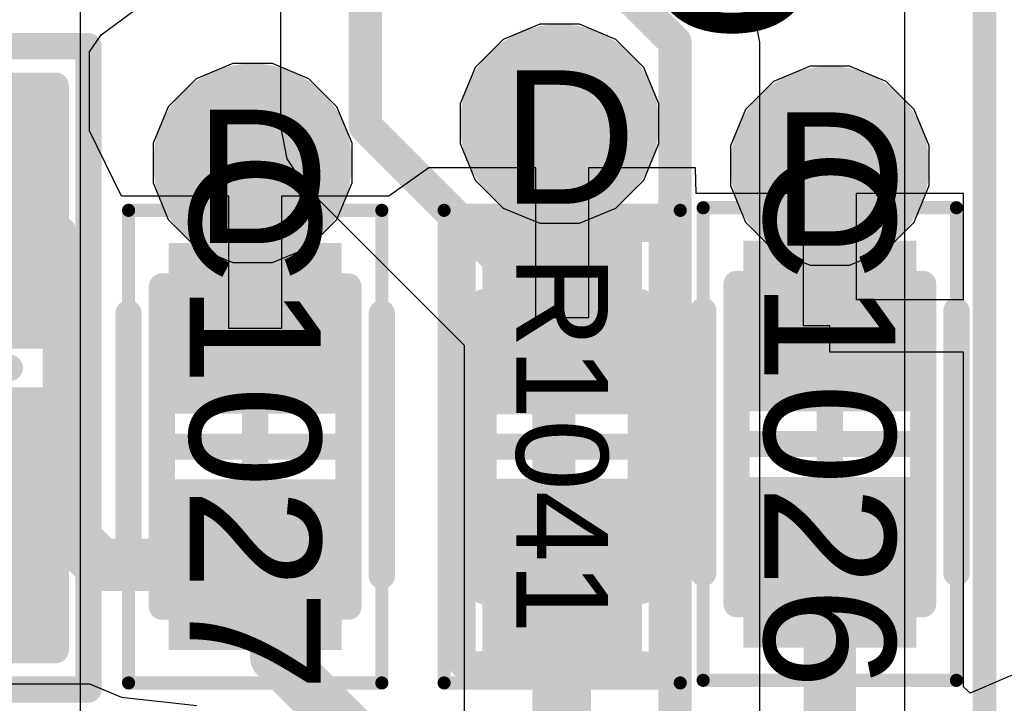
# Model space of a CAD drawing. Header units: inches. Extents: x -6 to 11.2, y -2.2 to 8.3.
# Tile 56 of 256: x 1.61 to 1.757, y 0.898 to 1. Entities that reach past the tile are written whole.
import ezdxf

# ---------------------------------------------------------------- set-up
doc = ezdxf.new("R2010")
doc.units = ezdxf.units.IN
doc.header["$MEASUREMENT"] = 0
for name, color, linetype in [('Dimension', 6, 'Continuous'), ('Drill Drawing', 1, 'Continuous'), ('Layer  6- Inner', 156, 'Continuous'), ('Layer 1- Top', 1, 'Continuous'), ('Layer 3- Inner', 16, 'Continuous'), ('Layer 4- Inner', 76, 'Continuous'), ('Layer 5- Inner', 90, 'Continuous'), ('Layer 7- PWR', 76, 'Continuous'), ('Layer 8- Bottom', 5, 'Continuous'), ('Top Assembly', 56, 'Continuous'), ('Top Comp Body -Top13)-Comp Body -Bot14)', 56, 'Continuous'), ('Top Comp Outline -Top11)-Comp Outline -Bot12)', 56, 'Continuous'), ('Top Courtyard -Top15)-Courtyard -Bot16)', 56, 'Continuous'), ('Top Overlay', 2, 'Continuous'), ('Top Paste', 8, 'Continuous'), ('Top Solder', 216, 'Continuous'), ('Via Holes', 16, 'Continuous')]:
    doc.layers.add(name, color=color, linetype=linetype)
doc.styles.add('Arial', font='txt', dxfattribs={"height": 0.2})

# ---------------------------------------------------------------- blocks, each defined once
blk = doc.blocks.new('CAPC1005X07_F____8')
at = {"layer": 'Layer 1- Top'}
for points in [[(-0.027559, 0.01003935), (-0.007874, 0.01003935), (-0.007874, -0.01003935), (-0.027559, -0.01003935)], [(0.007874, 0.01003935), (0.027559, 0.01003935), (0.027559, -0.01003935), (0.007874, -0.01003935)]]:
    blk.add_hatch(color=7, dxfattribs=at).paths.add_polyline_path(points)
at = {"layer": 'Top Paste'}
for points in [[(-0.027559, 0.01003935), (-0.007874, 0.01003935), (-0.007874, -0.01003935), (-0.027559, -0.01003935)], [(0.007874, 0.01003935), (0.027559, 0.01003935), (0.027559, -0.01003935), (0.007874, -0.01003935)]]:
    blk.add_hatch(color=8, dxfattribs=at).paths.add_polyline_path(points)
at = {"layer": 'Top Solder'}
for points in [[(-0.0305118, 0.01299215), (-0.0049212, 0.01299215), (-0.0049212, -0.01299215), (-0.0305118, -0.01299215)], [(0.0049212, 0.01299215), (0.0305118, 0.01299215), (0.0305118, -0.01299215), (0.0049212, -0.01299215)]]:
    blk.add_hatch(color=216, dxfattribs=at).paths.add_polyline_path(points)
at = {"layer": 'Top Assembly'}
for points in [[(0.024, 0.014, 0.003937, 0.003937, 0), (-0.024, 0.014, 0.003937, 0.003937, 0)], [(-0.024, -0.014, 0.003937, 0.003937, 0), (-0.024, 0.014, 0.003937, 0.003937, 0)], [(0.024, -0.014, 0.003937, 0.003937, 0), (0.024, 0.014, 0.003937, 0.003937, 0)], [(0.024, -0.014, 0.003937, 0.003937, 0), (-0.024, -0.014, 0.003937, 0.003937, 0)]]:
    blk.add_lwpolyline(points, format="xyseb", dxfattribs=at)
for points in [[(-0.0249842, 0.014, 0.0019685, 0.0019685, 1), (-0.0230158, 0.014, 0.0019685, 0.0019685, 1)], [(-0.0249842, 0.014, 0.0019685, 0.0019685, 1), (-0.0230158, 0.014, 0.0019685, 0.0019685, 1)], [(0.0230158, 0.014, 0.0019685, 0.0019685, 1), (0.0249842, 0.014, 0.0019685, 0.0019685, 1)], [(0.0230158, 0.014, 0.0019685, 0.0019685, 1), (0.0249842, 0.014, 0.0019685, 0.0019685, 1)], [(-0.0249842, -0.014, 0.0019685, 0.0019685, 1), (-0.0230158, -0.014, 0.0019685, 0.0019685, 1)], [(-0.0249842, -0.014, 0.0019685, 0.0019685, 1), (-0.0230158, -0.014, 0.0019685, 0.0019685, 1)], [(0.0230158, -0.014, 0.0019685, 0.0019685, 1), (0.0249842, -0.014, 0.0019685, 0.0019685, 1)], [(0.0230158, -0.014, 0.0019685, 0.0019685, 1), (0.0249842, -0.014, 0.0019685, 0.0019685, 1)]]:
    blk.add_lwpolyline(points, format="xyseb", close=True, dxfattribs=at)
at = {"layer": 'Top Courtyard -Top15)-Courtyard -Bot16)'}
for points in [[(-0.0354331, -0.019, 0.0019685, 0.0019685, 0), (-0.0354331, 0.019, 0.0019685, 0.0019685, 0)], [(0.0354331, 0.019, 0.0019685, 0.0019685, 0), (-0.0354331, 0.019, 0.0019685, 0.0019685, 0)], [(0.0354331, -0.019, 0.0019685, 0.0019685, 0), (0.0354331, 0.019, 0.0019685, 0.0019685, 0)], [(0, -0.011811, 0.003937, 0.003937, 0), (0, 0.011811, 0.003937, 0.003937, 0)], [(0.0118111, 0, 0.003937, 0.003937, 0), (-0.011811, 0, 0.003937, 0.003937, 0)], [(0.0354331, -0.019, 0.0019685, 0.0019685, 0), (-0.0354331, -0.019, 0.0019685, 0.0019685, 0)]]:
    blk.add_lwpolyline(points, format="xyseb", dxfattribs=at)
for points in [[(-0.0359252, 0.019, 0.0009842, 0.0009842, 1), (-0.034941, 0.019, 0.0009842, 0.0009842, 1)], [(-0.0359252, 0.019, 0.0009842, 0.0009842, 1), (-0.034941, 0.019, 0.0009842, 0.0009842, 1)], [(0.034941, 0.019, 0.0009842, 0.0009842, 1), (0.0359252, 0.019, 0.0009842, 0.0009842, 1)], [(0.034941, 0.019, 0.0009842, 0.0009842, 1), (0.0359252, 0.019, 0.0009842, 0.0009842, 1)], [(-0.0009842, 0.011811, 0.0019685, 0.0019685, 1), (0.0009842, 0.011811, 0.0019685, 0.0019685, 1)], [(-0.0127952, 0, 0.0019685, 0.0019685, 1), (-0.0108268, 0, 0.0019685, 0.0019685, 1)], [(0.0108269, 0, 0.0019685, 0.0019685, 1), (0.0127953, 0, 0.0019685, 0.0019685, 1)], [(-0.0009842, -0.011811, 0.0019685, 0.0019685, 1), (0.0009842, -0.011811, 0.0019685, 0.0019685, 1)], [(-0.0359252, -0.019, 0.0009842, 0.0009842, 1), (-0.034941, -0.019, 0.0009842, 0.0009842, 1)], [(-0.0359252, -0.019, 0.0009842, 0.0009842, 1), (-0.034941, -0.019, 0.0009842, 0.0009842, 1)], [(0.034941, -0.019, 0.0009842, 0.0009842, 1), (0.0359252, -0.019, 0.0009842, 0.0009842, 1)], [(0.034941, -0.019, 0.0009842, 0.0009842, 1), (0.0359252, -0.019, 0.0009842, 0.0009842, 1)]]:
    blk.add_lwpolyline(points, format="xyseb", close=True, dxfattribs=at)
at = {"layer": 'Top Overlay'}
for points in [[(0.01937, 0.019, 0.003937, 0.003937, 0), (-0.02, 0.019, 0.003937, 0.003937, 0)], [(0.01937, -0.019, 0.003937, 0.003937, 0), (-0.02, -0.019, 0.003937, 0.003937, 0)]]:
    blk.add_lwpolyline(points, format="xyseb", dxfattribs=at)
for points in [[(-0.0209842, 0.019, 0.0019685, 0.0019685, 1), (-0.0190158, 0.019, 0.0019685, 0.0019685, 1)], [(0.0183858, 0.019, 0.0019685, 0.0019685, 1), (0.0203542, 0.019, 0.0019685, 0.0019685, 1)], [(-0.0209842, -0.019, 0.0019685, 0.0019685, 1), (-0.0190158, -0.019, 0.0019685, 0.0019685, 1)], [(0.0183858, -0.019, 0.0019685, 0.0019685, 1), (0.0203542, -0.019, 0.0019685, 0.0019685, 1)]]:
    blk.add_lwpolyline(points, format="xyseb", close=True, dxfattribs=at)
at = {"layer": 'Top Assembly', "style": 'Arial'}
blk.add_text('C1027', height=0.019685, dxfattribs=at).set_placement((-0.0442768, -0.0098392))
blk = doc.blocks.new('L15002_035_244')
at = {"layer": 'Layer 1- Top'}
for points in [[(-0.0317914, 0.01), (-0.0067914, 0.01), (-0.0067914, -0.01), (-0.0317914, -0.01)], [(0.0067913, 0.01), (0.0317913, 0.01), (0.0317913, -0.01), (0.0067913, -0.01)]]:
    blk.add_hatch(color=7, dxfattribs=at).paths.add_polyline_path(points)
at = {"layer": 'Top Paste'}
for points in [[(-0.0317914, 0.01), (-0.0067914, 0.01), (-0.0067914, -0.01), (-0.0317914, -0.01)], [(0.0067913, 0.01), (0.0317913, 0.01), (0.0317913, -0.01), (0.0067913, -0.01)]]:
    blk.add_hatch(color=8, dxfattribs=at).paths.add_polyline_path(points)
at = {"layer": 'Top Solder'}
for points in [[(-0.0337599, 0.0119685), (-0.0048229, 0.0119685), (-0.0048229, -0.0119685), (-0.0337599, -0.0119685)], [(0.0048228, 0.0119685), (0.0337598, 0.0119685), (0.0337598, -0.0119685), (0.0048228, -0.0119685)]]:
    blk.add_hatch(color=216, dxfattribs=at).paths.add_polyline_path(points)
at = {"layer": 'Top Comp Body -Top13)-Comp Body -Bot14)'}
for points in [[(0.0216535, 0.011811, 0.003937, 0.003937, 0), (-0.0216535, 0.011811, 0.003937, 0.003937, 0)], [(-0.0216535, -0.011811, 0.003937, 0.003937, 0), (-0.0216535, 0.011811, 0.003937, 0.003937, 0)], [(0.0216535, -0.011811, 0.003937, 0.003937, 0), (0.0216535, 0.011811, 0.003937, 0.003937, 0)], [(0.0216535, -0.011811, 0.003937, 0.003937, 0), (-0.0216535, -0.011811, 0.003937, 0.003937, 0)]]:
    blk.add_lwpolyline(points, format="xyseb", dxfattribs=at)
for points in [[(-0.0226377, 0.011811, 0.0019685, 0.0019685, 1), (-0.0206693, 0.011811, 0.0019685, 0.0019685, 1)], [(-0.0226377, 0.011811, 0.0019685, 0.0019685, 1), (-0.0206693, 0.011811, 0.0019685, 0.0019685, 1)], [(0.0206693, 0.011811, 0.0019685, 0.0019685, 1), (0.0226377, 0.011811, 0.0019685, 0.0019685, 1)], [(0.0206693, 0.011811, 0.0019685, 0.0019685, 1), (0.0226377, 0.011811, 0.0019685, 0.0019685, 1)], [(-0.0226377, -0.011811, 0.0019685, 0.0019685, 1), (-0.0206693, -0.011811, 0.0019685, 0.0019685, 1)], [(-0.0226377, -0.011811, 0.0019685, 0.0019685, 1), (-0.0206693, -0.011811, 0.0019685, 0.0019685, 1)], [(0.0206693, -0.011811, 0.0019685, 0.0019685, 1), (0.0226377, -0.011811, 0.0019685, 0.0019685, 1)], [(0.0206693, -0.011811, 0.0019685, 0.0019685, 1), (0.0226377, -0.011811, 0.0019685, 0.0019685, 1)]]:
    blk.add_lwpolyline(points, format="xyseb", close=True, dxfattribs=at)
at = {"layer": 'Top Comp Outline -Top11)-Comp Outline -Bot12)'}
for points in [[(-0.0326772, -0.0149606, 0.003937, 0.003937, 0), (-0.0326772, 0.0149606, 0.003937, 0.003937, 0)], [(0.0326772, 0.0149606, 0.003937, 0.003937, 0), (-0.0326772, 0.0149606, 0.003937, 0.003937, 0)], [(0.0326772, -0.0149606, 0.003937, 0.003937, 0), (0.0326772, 0.0149606, 0.003937, 0.003937, 0)], [(0.0326772, -0.0149606, 0.003937, 0.003937, 0), (-0.0326772, -0.0149606, 0.003937, 0.003937, 0)]]:
    blk.add_lwpolyline(points, format="xyseb", dxfattribs=at)
for points in [[(-0.0336614, 0.0149606, 0.0019685, 0.0019685, 1), (-0.031693, 0.0149606, 0.0019685, 0.0019685, 1)], [(-0.0336614, 0.0149606, 0.0019685, 0.0019685, 1), (-0.031693, 0.0149606, 0.0019685, 0.0019685, 1)], [(0.031693, 0.0149606, 0.0019685, 0.0019685, 1), (0.0336614, 0.0149606, 0.0019685, 0.0019685, 1)], [(0.031693, 0.0149606, 0.0019685, 0.0019685, 1), (0.0336614, 0.0149606, 0.0019685, 0.0019685, 1)], [(-0.0336614, -0.0149606, 0.0019685, 0.0019685, 1), (-0.031693, -0.0149606, 0.0019685, 0.0019685, 1)], [(-0.0336614, -0.0149606, 0.0019685, 0.0019685, 1), (-0.031693, -0.0149606, 0.0019685, 0.0019685, 1)], [(0.031693, -0.0149606, 0.0019685, 0.0019685, 1), (0.0336614, -0.0149606, 0.0019685, 0.0019685, 1)], [(0.031693, -0.0149606, 0.0019685, 0.0019685, 1), (0.0336614, -0.0149606, 0.0019685, 0.0019685, 1)]]:
    blk.add_lwpolyline(points, format="xyseb", close=True, dxfattribs=at)
at = {"layer": 'Top Courtyard -Top15)-Courtyard -Bot16)'}
for points in [[(-0.0354331, -0.0177165, 0.0019685, 0.0019685, 0), (-0.0354331, 0.0177165, 0.0019685, 0.0019685, 0)], [(0.0354331, 0.0177165, 0.0019685, 0.0019685, 0), (-0.0354331, 0.0177165, 0.0019685, 0.0019685, 0)], [(0.0354331, -0.0177165, 0.0019685, 0.0019685, 0), (0.0354331, 0.0177165, 0.0019685, 0.0019685, 0)], [(0, -0.011811, 0.003937, 0.003937, 0), (0, 0.011811, 0.003937, 0.003937, 0)], [(0.0118111, 0, 0.003937, 0.003937, 0), (-0.011811, 0, 0.003937, 0.003937, 0)], [(0.0354331, -0.0177165, 0.0019685, 0.0019685, 0), (-0.0354331, -0.0177165, 0.0019685, 0.0019685, 0)]]:
    blk.add_lwpolyline(points, format="xyseb", dxfattribs=at)
for points in [[(-0.0359252, 0.0177165, 0.0009842, 0.0009842, 1), (-0.034941, 0.0177165, 0.0009842, 0.0009842, 1)], [(-0.0359252, 0.0177165, 0.0009842, 0.0009842, 1), (-0.034941, 0.0177165, 0.0009842, 0.0009842, 1)], [(0.034941, 0.0177165, 0.0009842, 0.0009842, 1), (0.0359252, 0.0177165, 0.0009842, 0.0009842, 1)], [(0.034941, 0.0177165, 0.0009842, 0.0009842, 1), (0.0359252, 0.0177165, 0.0009842, 0.0009842, 1)], [(-0.0009842, 0.011811, 0.0019685, 0.0019685, 1), (0.0009842, 0.011811, 0.0019685, 0.0019685, 1)], [(-0.0127952, 0, 0.0019685, 0.0019685, 1), (-0.0108268, 0, 0.0019685, 0.0019685, 1)], [(0.0108269, 0, 0.0019685, 0.0019685, 1), (0.0127953, 0, 0.0019685, 0.0019685, 1)], [(-0.0009842, -0.011811, 0.0019685, 0.0019685, 1), (0.0009842, -0.011811, 0.0019685, 0.0019685, 1)], [(-0.0359252, -0.0177165, 0.0009842, 0.0009842, 1), (-0.034941, -0.0177165, 0.0009842, 0.0009842, 1)], [(-0.0359252, -0.0177165, 0.0009842, 0.0009842, 1), (-0.034941, -0.0177165, 0.0009842, 0.0009842, 1)], [(0.034941, -0.0177165, 0.0009842, 0.0009842, 1), (0.0359252, -0.0177165, 0.0009842, 0.0009842, 1)], [(0.034941, -0.0177165, 0.0009842, 0.0009842, 1), (0.0359252, -0.0177165, 0.0009842, 0.0009842, 1)]]:
    blk.add_lwpolyline(points, format="xyseb", close=True, dxfattribs=at)
at = {"layer": 'Top Overlay'}
for points in [[(0.0198819, 0.0161417, 0.003937, 0.003937, 0), (-0.0187008, 0.0161417, 0.003937, 0.003937, 0)], [(0.0198819, -0.0161417, 0.003937, 0.003937, 0), (-0.0187008, -0.0161417, 0.003937, 0.003937, 0)]]:
    blk.add_lwpolyline(points, format="xyseb", dxfattribs=at)
for points in [[(-0.019685, 0.0161417, 0.0019685, 0.0019685, 1), (-0.0177166, 0.0161417, 0.0019685, 0.0019685, 1)], [(0.0188977, 0.0161417, 0.0019685, 0.0019685, 1), (0.0208661, 0.0161417, 0.0019685, 0.0019685, 1)], [(-0.019685, -0.0161417, 0.0019685, 0.0019685, 1), (-0.0177166, -0.0161417, 0.0019685, 0.0019685, 1)], [(0.0188977, -0.0161417, 0.0019685, 0.0019685, 1), (0.0208661, -0.0161417, 0.0019685, 0.0019685, 1)]]:
    blk.add_lwpolyline(points, format="xyseb", close=True, dxfattribs=at)
at = {"layer": 'Top Comp Outline -Top11)-Comp Outline -Bot12)', "style": 'Arial'}
blk.add_text('R1041', height=0.0137795, dxfattribs=at).set_placement((-0.0286979, -0.0068875))
blk = doc.blocks.new('IND_0402_313')
at = {"layer": 'Layer 1- Top'}
for points in [[(-0.03740155, -0.0127953), (-0.03740155, 0.0127953), (-0.00590545, 0.0127953), (-0.00590545, -0.0127953)], [(0.00590555, -0.0127953), (0.00590555, 0.0127953), (0.03740165, 0.0127953), (0.03740165, -0.0127953)]]:
    blk.add_hatch(color=7, dxfattribs=at).paths.add_polyline_path(points)
at = {"layer": 'Top Paste'}
for points in [[(-0.03740155, -0.0127953), (-0.03740155, 0.0127953), (-0.00590545, 0.0127953), (-0.00590545, -0.0127953)], [(0.00590555, -0.0127953), (0.00590555, 0.0127953), (0.03740165, 0.0127953), (0.03740165, -0.0127953)]]:
    blk.add_hatch(color=8, dxfattribs=at).paths.add_polyline_path(points)
at = {"layer": 'Top Solder'}
for points in [[(-0.04040155, -0.0157953), (-0.04040155, 0.0157953), (-0.00290545, 0.0157953), (-0.00290545, -0.0157953)], [(0.00290555, -0.0157953), (0.00290555, 0.0157953), (0.04040165, 0.0157953), (0.04040165, -0.0157953)]]:
    blk.add_hatch(color=216, dxfattribs=at).paths.add_polyline_path(points)
at = {"layer": 'Dimension'}
for points in [[(-0.0423226, 0.0177163, 0.003937, 0.003937, 0), (0.0423225, 0.0177163, 0.003937, 0.003937, 0)], [(-0.0423226, 0.0177163, 0.003937, 0.003937, 0), (-0.0423225, 0.0177162, 0.003937, 0.003937, 0)], [(-0.0423225, 0.0177162, 0.003937, 0.003937, 0), (-0.0423225, -0.0177162, 0.003937, 0.003937, 0)], [(0.0423225, 0.0177163, 0.003937, 0.003937, 0), (0.0423225, -0.0177163, 0.003937, 0.003937, 0)], [(-0.0423225, -0.0177162, 0.003937, 0.003937, 0), (-0.0423226, -0.0177163, 0.003937, 0.003937, 0)], [(-0.0423226, -0.0177163, 0.003937, 0.003937, 0), (0.0423225, -0.0177163, 0.003937, 0.003937, 0)]]:
    blk.add_lwpolyline(points, format="xyseb", dxfattribs=at)
for points in [[(-0.0433068, 0.0177163, 0.0019685, 0.0019685, 1), (-0.0413384, 0.0177163, 0.0019685, 0.0019685, 1)], [(-0.0433068, 0.0177163, 0.0019685, 0.0019685, 1), (-0.0413384, 0.0177163, 0.0019685, 0.0019685, 1)], [(-0.0433067, 0.0177162, 0.0019685, 0.0019685, 1), (-0.0413383, 0.0177162, 0.0019685, 0.0019685, 1)], [(-0.0433067, 0.0177162, 0.0019685, 0.0019685, 1), (-0.0413383, 0.0177162, 0.0019685, 0.0019685, 1)], [(0.0413383, 0.0177163, 0.0019685, 0.0019685, 1), (0.0433067, 0.0177163, 0.0019685, 0.0019685, 1)], [(0.0413383, 0.0177163, 0.0019685, 0.0019685, 1), (0.0433067, 0.0177163, 0.0019685, 0.0019685, 1)], [(-0.0433068, -0.0177163, 0.0019685, 0.0019685, 1), (-0.0413384, -0.0177163, 0.0019685, 0.0019685, 1)], [(-0.0433068, -0.0177163, 0.0019685, 0.0019685, 1), (-0.0413384, -0.0177163, 0.0019685, 0.0019685, 1)], [(-0.0433067, -0.0177162, 0.0019685, 0.0019685, 1), (-0.0413383, -0.0177162, 0.0019685, 0.0019685, 1)], [(-0.0433067, -0.0177162, 0.0019685, 0.0019685, 1), (-0.0413383, -0.0177162, 0.0019685, 0.0019685, 1)], [(0.0413383, -0.0177163, 0.0019685, 0.0019685, 1), (0.0433067, -0.0177163, 0.0019685, 0.0019685, 1)], [(0.0413383, -0.0177163, 0.0019685, 0.0019685, 1), (0.0433067, -0.0177163, 0.0019685, 0.0019685, 1)]]:
    blk.add_lwpolyline(points, format="xyseb", close=True, dxfattribs=at)
at = {"layer": 'Top Courtyard -Top15)-Courtyard -Bot16)'}
for points in [[(-0.0482283, 0.0226378, 0.003937, 0.003937, 0), (-0.0482283, -0.0226378, 0.003937, 0.003937, 0)], [(-0.0482283, 0.0226378, 0.003937, 0.003937, 0), (0.0482284, 0.0226378, 0.003937, 0.003937, 0)], [(0.0482284, 0.0226378, 0.003937, 0.003937, 0), (0.0482284, -0.0226378, 0.003937, 0.003937, 0)], [(0, 0.0108268, 0.003937, 0.003937, 0), (0, -0.0108267, 0.003937, 0.003937, 0)], [(-0.0108267, 0, 0.003937, 0.003937, 0), (0.0108268, 0, 0.003937, 0.003937, 0)], [(-0.0482283, -0.0226378, 0.003937, 0.003937, 0), (0.0482284, -0.0226378, 0.003937, 0.003937, 0)]]:
    blk.add_lwpolyline(points, format="xyseb", dxfattribs=at)
for points in [[(-0.0492125, 0.0226378, 0.0019685, 0.0019685, 1), (-0.0472441, 0.0226378, 0.0019685, 0.0019685, 1)], [(-0.0492125, 0.0226378, 0.0019685, 0.0019685, 1), (-0.0472441, 0.0226378, 0.0019685, 0.0019685, 1)], [(0.0472442, 0.0226378, 0.0019685, 0.0019685, 1), (0.0492126, 0.0226378, 0.0019685, 0.0019685, 1)], [(0.0472442, 0.0226378, 0.0019685, 0.0019685, 1), (0.0492126, 0.0226378, 0.0019685, 0.0019685, 1)], [(-0.0009842, 0.0108268, 0.0019685, 0.0019685, 1), (0.0009842, 0.0108268, 0.0019685, 0.0019685, 1)], [(-0.0118109, 0, 0.0019685, 0.0019685, 1), (-0.0098425, 0, 0.0019685, 0.0019685, 1)], [(0.0098426, 0, 0.0019685, 0.0019685, 1), (0.011811, 0, 0.0019685, 0.0019685, 1)], [(-0.0009842, -0.0108267, 0.0019685, 0.0019685, 1), (0.0009842, -0.0108267, 0.0019685, 0.0019685, 1)], [(-0.0492125, -0.0226378, 0.0019685, 0.0019685, 1), (-0.0472441, -0.0226378, 0.0019685, 0.0019685, 1)], [(-0.0492125, -0.0226378, 0.0019685, 0.0019685, 1), (-0.0472441, -0.0226378, 0.0019685, 0.0019685, 1)], [(0.0472442, -0.0226378, 0.0019685, 0.0019685, 1), (0.0492126, -0.0226378, 0.0019685, 0.0019685, 1)], [(0.0472442, -0.0226378, 0.0019685, 0.0019685, 1), (0.0492126, -0.0226378, 0.0019685, 0.0019685, 1)]]:
    blk.add_lwpolyline(points, format="xyseb", close=True, dxfattribs=at)
at = {"layer": 'Top Overlay'}
for points in [[(-0.0226378, 0.0187008, 0.003937, 0.003937, 0), (0.0206693, 0.0187008, 0.003937, 0.003937, 0)], [(-0.0226378, -0.0187008, 0.003937, 0.003937, 0), (0.0206693, -0.0187008, 0.003937, 0.003937, 0)]]:
    blk.add_lwpolyline(points, format="xyseb", dxfattribs=at)
for points in [[(-0.023622, 0.0187008, 0.0019685, 0.0019685, 1), (-0.0216536, 0.0187008, 0.0019685, 0.0019685, 1)], [(0.0196851, 0.0187008, 0.0019685, 0.0019685, 1), (0.0216535, 0.0187008, 0.0019685, 0.0019685, 1)], [(-0.023622, -0.0187008, 0.0019685, 0.0019685, 1), (-0.0216536, -0.0187008, 0.0019685, 0.0019685, 1)], [(0.0196851, -0.0187008, 0.0019685, 0.0019685, 1), (0.0216535, -0.0187008, 0.0019685, 0.0019685, 1)]]:
    blk.add_lwpolyline(points, format="xyseb", close=True, dxfattribs=at)
blk = doc.blocks.new('CAPC1005X07_F____377')
at = {"layer": 'Layer 1- Top'}
for points in [[(-0.027559, 0.01003935), (-0.007874, 0.01003935), (-0.007874, -0.01003935), (-0.027559, -0.01003935)], [(0.007874, 0.01003935), (0.027559, 0.01003935), (0.027559, -0.01003935), (0.007874, -0.01003935)]]:
    blk.add_hatch(color=7, dxfattribs=at).paths.add_polyline_path(points)
at = {"layer": 'Top Paste'}
for points in [[(-0.027559, 0.01003935), (-0.007874, 0.01003935), (-0.007874, -0.01003935), (-0.027559, -0.01003935)], [(0.007874, 0.01003935), (0.027559, 0.01003935), (0.027559, -0.01003935), (0.007874, -0.01003935)]]:
    blk.add_hatch(color=8, dxfattribs=at).paths.add_polyline_path(points)
at = {"layer": 'Top Solder'}
for points in [[(-0.0305118, 0.01299215), (-0.0049212, 0.01299215), (-0.0049212, -0.01299215), (-0.0305118, -0.01299215)], [(0.0049212, 0.01299215), (0.0305118, 0.01299215), (0.0305118, -0.01299215), (0.0049212, -0.01299215)]]:
    blk.add_hatch(color=216, dxfattribs=at).paths.add_polyline_path(points)
at = {"layer": 'Top Assembly'}
for points in [[(0.024, 0.014, 0.003937, 0.003937, 0), (-0.024, 0.014, 0.003937, 0.003937, 0)], [(-0.024, -0.014, 0.003937, 0.003937, 0), (-0.024, 0.014, 0.003937, 0.003937, 0)], [(0.024, -0.014, 0.003937, 0.003937, 0), (0.024, 0.014, 0.003937, 0.003937, 0)], [(0.024, -0.014, 0.003937, 0.003937, 0), (-0.024, -0.014, 0.003937, 0.003937, 0)]]:
    blk.add_lwpolyline(points, format="xyseb", dxfattribs=at)
for points in [[(-0.0249842, 0.014, 0.0019685, 0.0019685, 1), (-0.0230158, 0.014, 0.0019685, 0.0019685, 1)], [(-0.0249842, 0.014, 0.0019685, 0.0019685, 1), (-0.0230158, 0.014, 0.0019685, 0.0019685, 1)], [(0.0230158, 0.014, 0.0019685, 0.0019685, 1), (0.0249842, 0.014, 0.0019685, 0.0019685, 1)], [(0.0230158, 0.014, 0.0019685, 0.0019685, 1), (0.0249842, 0.014, 0.0019685, 0.0019685, 1)], [(-0.0249842, -0.014, 0.0019685, 0.0019685, 1), (-0.0230158, -0.014, 0.0019685, 0.0019685, 1)], [(-0.0249842, -0.014, 0.0019685, 0.0019685, 1), (-0.0230158, -0.014, 0.0019685, 0.0019685, 1)], [(0.0230158, -0.014, 0.0019685, 0.0019685, 1), (0.0249842, -0.014, 0.0019685, 0.0019685, 1)], [(0.0230158, -0.014, 0.0019685, 0.0019685, 1), (0.0249842, -0.014, 0.0019685, 0.0019685, 1)]]:
    blk.add_lwpolyline(points, format="xyseb", close=True, dxfattribs=at)
at = {"layer": 'Top Courtyard -Top15)-Courtyard -Bot16)'}
for points in [[(-0.0354331, -0.019, 0.0019685, 0.0019685, 0), (-0.0354331, 0.019, 0.0019685, 0.0019685, 0)], [(0.0354331, 0.019, 0.0019685, 0.0019685, 0), (-0.0354331, 0.019, 0.0019685, 0.0019685, 0)], [(0.0354331, -0.019, 0.0019685, 0.0019685, 0), (0.0354331, 0.019, 0.0019685, 0.0019685, 0)], [(0, -0.011811, 0.003937, 0.003937, 0), (0, 0.011811, 0.003937, 0.003937, 0)], [(0.0118111, 0, 0.003937, 0.003937, 0), (-0.011811, 0, 0.003937, 0.003937, 0)], [(0.0354331, -0.019, 0.0019685, 0.0019685, 0), (-0.0354331, -0.019, 0.0019685, 0.0019685, 0)]]:
    blk.add_lwpolyline(points, format="xyseb", dxfattribs=at)
for points in [[(-0.0359252, 0.019, 0.0009842, 0.0009842, 1), (-0.034941, 0.019, 0.0009842, 0.0009842, 1)], [(-0.0359252, 0.019, 0.0009842, 0.0009842, 1), (-0.034941, 0.019, 0.0009842, 0.0009842, 1)], [(0.034941, 0.019, 0.0009842, 0.0009842, 1), (0.0359252, 0.019, 0.0009842, 0.0009842, 1)], [(0.034941, 0.019, 0.0009842, 0.0009842, 1), (0.0359252, 0.019, 0.0009842, 0.0009842, 1)], [(-0.0009842, 0.011811, 0.0019685, 0.0019685, 1), (0.0009842, 0.011811, 0.0019685, 0.0019685, 1)], [(-0.0127952, 0, 0.0019685, 0.0019685, 1), (-0.0108268, 0, 0.0019685, 0.0019685, 1)], [(0.0108269, 0, 0.0019685, 0.0019685, 1), (0.0127953, 0, 0.0019685, 0.0019685, 1)], [(-0.0009842, -0.011811, 0.0019685, 0.0019685, 1), (0.0009842, -0.011811, 0.0019685, 0.0019685, 1)], [(-0.0359252, -0.019, 0.0009842, 0.0009842, 1), (-0.034941, -0.019, 0.0009842, 0.0009842, 1)], [(-0.0359252, -0.019, 0.0009842, 0.0009842, 1), (-0.034941, -0.019, 0.0009842, 0.0009842, 1)], [(0.034941, -0.019, 0.0009842, 0.0009842, 1), (0.0359252, -0.019, 0.0009842, 0.0009842, 1)], [(0.034941, -0.019, 0.0009842, 0.0009842, 1), (0.0359252, -0.019, 0.0009842, 0.0009842, 1)]]:
    blk.add_lwpolyline(points, format="xyseb", close=True, dxfattribs=at)
at = {"layer": 'Top Overlay'}
for points in [[(0.01937, 0.019, 0.003937, 0.003937, 0), (-0.02, 0.019, 0.003937, 0.003937, 0)], [(0.01937, -0.019, 0.003937, 0.003937, 0), (-0.02, -0.019, 0.003937, 0.003937, 0)]]:
    blk.add_lwpolyline(points, format="xyseb", dxfattribs=at)
for points in [[(-0.0209842, 0.019, 0.0019685, 0.0019685, 1), (-0.0190158, 0.019, 0.0019685, 0.0019685, 1)], [(0.0183858, 0.019, 0.0019685, 0.0019685, 1), (0.0203542, 0.019, 0.0019685, 0.0019685, 1)], [(-0.0209842, -0.019, 0.0019685, 0.0019685, 1), (-0.0190158, -0.019, 0.0019685, 0.0019685, 1)], [(0.0183858, -0.019, 0.0019685, 0.0019685, 1), (0.0203542, -0.019, 0.0019685, 0.0019685, 1)]]:
    blk.add_lwpolyline(points, format="xyseb", close=True, dxfattribs=at)
at = {"layer": 'Top Assembly', "style": 'Arial'}
blk.add_text('C1026', height=0.019685, dxfattribs=at).set_placement((-0.0442767, -0.0098393))

msp = doc.modelspace()

# ---------------------------------------------------------------- hatches: boundary and pattern name
at = {"layer": 'Layer 1- Top'}
h = msp.add_hatch(color=7, dxfattribs=at)
edge = h.paths.add_edge_path()
edge.add_arc((1.6905512, 0.9846457), 0.0098425, 0, 360)
h = msp.add_hatch(color=7, dxfattribs=at)
edge = h.paths.add_edge_path()
edge.add_arc((1.6444882, 0.9787402), 0.0098425, 0, 360)
h = msp.add_hatch(color=7, dxfattribs=at)
edge = h.paths.add_edge_path()
edge.add_arc((1.7311024, 0.9783464), 0.0098425, 0, 360)
at = {"layer": 'Layer 3- Inner'}
h = msp.add_hatch(color=7, dxfattribs=at)
edge = h.paths.add_edge_path()
edge.add_arc((1.6905512, 0.9846457), 0.0098425, 0, 360)
h = msp.add_hatch(color=7, dxfattribs=at)
edge = h.paths.add_edge_path()
edge.add_arc((1.6444882, 0.9787402), 0.0098425, 0, 360)
h = msp.add_hatch(color=7, dxfattribs=at)
edge = h.paths.add_edge_path()
edge.add_arc((1.7311024, 0.9783464), 0.0098425, 0, 360)
at = {"layer": 'Layer 5- Inner'}
h = msp.add_hatch(color=7, dxfattribs=at)
edge = h.paths.add_edge_path()
edge.add_arc((1.6444882, 0.9787402), 0.0098425, 0, 360)
h = msp.add_hatch(color=7, dxfattribs=at)
edge = h.paths.add_edge_path()
edge.add_arc((1.7311024, 0.9783464), 0.0098425, 0, 360)
at = {"layer": 'Layer 7- PWR'}
h = msp.add_hatch(color=7, dxfattribs=at)
edge = h.paths.add_edge_path()
edge.add_arc((1.6905512, 0.9846457), 0.0149212, 0, 360)
h = msp.add_hatch(color=7, dxfattribs=at)
edge = h.paths.add_edge_path()
edge.add_arc((1.6444882, 0.9787402), 0.0149212, 0, 360)
h = msp.add_hatch(color=7, dxfattribs=at)
edge = h.paths.add_edge_path()
edge.add_arc((1.7311024, 0.9783464), 0.0149212, 0, 360)
at = {"layer": 'Layer 8- Bottom'}
h = msp.add_hatch(color=7, dxfattribs=at)
edge = h.paths.add_edge_path()
edge.add_arc((1.6905512, 0.9846457), 0.0098425, 0, 360)
h = msp.add_hatch(color=7, dxfattribs=at)
edge = h.paths.add_edge_path()
edge.add_arc((1.6444882, 0.9787402), 0.0098425, 0, 360)
h = msp.add_hatch(color=7, dxfattribs=at)
edge = h.paths.add_edge_path()
edge.add_arc((1.7311024, 0.9783464), 0.0098425, 0, 360)
at = {"layer": 'Via Holes'}
h = msp.add_hatch(color=7, dxfattribs=at)
edge = h.paths.add_edge_path()
edge.add_arc((1.6905512, 0.9846457), 0.0049212, 0, 360)
h = msp.add_hatch(color=7, dxfattribs=at)
edge = h.paths.add_edge_path()
edge.add_arc((1.6444882, 0.9787402), 0.0049212, 0, 360)
h = msp.add_hatch(color=7, dxfattribs=at)
edge = h.paths.add_edge_path()
edge.add_arc((1.7311024, 0.9783464), 0.0049212, 0, 360)

# ---------------------------------------------------------------- linework, layer by layer
at = {"layer": 'Layer  6- Inner'}
for p, q in [((1.6875832, 0.9995669), (1.682099, 0.9972953)), ((1.6935192, 0.9995669), (1.6875832, 0.9995669)), ((1.6990034, 0.9972953), (1.6935192, 0.9995669)), ((1.682099, 0.9972953), (1.6779016, 0.9930979)), ((1.7032008, 0.9930979), (1.6990034, 0.9972953)), ((1.6415202, 0.9936614), (1.636036, 0.9913898)), ((1.6474562, 0.9936614), (1.6415202, 0.9936614)), ((1.6529404, 0.9913898), (1.6474562, 0.9936614)), ((1.6779016, 0.9930979), (1.67563, 0.9876137)), ((1.7054724, 0.9876137), (1.7032008, 0.9930979)), ((1.7281344, 0.9932676), (1.7226502, 0.990996)), ((1.7340704, 0.9932676), (1.7281344, 0.9932676)), ((1.7395546, 0.990996), (1.7340704, 0.9932676)), ((1.636036, 0.9913898), (1.6318386, 0.9871924)), ((1.6571378, 0.9871924), (1.6529404, 0.9913898)), ((1.7226502, 0.990996), (1.7184528, 0.9867986)), ((1.743752, 0.9867986), (1.7395546, 0.990996)), ((1.6318386, 0.9871924), (1.629567, 0.9817082)), ((1.6594094, 0.9817082), (1.6571378, 0.9871924)), ((1.67563, 0.9876137), (1.67563, 0.9816777)), ((1.7054724, 0.9816777), (1.7054724, 0.9876137)), ((1.7184528, 0.9867986), (1.7161812, 0.9813144)), ((1.7460236, 0.9813144), (1.743752, 0.9867986)), ((1.629567, 0.9817082), (1.629567, 0.9757722)), ((1.6594094, 0.9757722), (1.6594094, 0.9817082)), ((1.67563, 0.9816777), (1.6779016, 0.9761935)), ((1.7032008, 0.9761935), (1.7054724, 0.9816777)), ((1.7161812, 0.9813144), (1.7161812, 0.9753784)), ((1.7460236, 0.9753784), (1.7460236, 0.9813144)), ((1.629567, 0.9757722), (1.6318386, 0.970288)), ((1.6571378, 0.970288), (1.6594094, 0.9757722)), ((1.6779016, 0.9761935), (1.682099, 0.9719961)), ((1.6990034, 0.9719961), (1.7032008, 0.9761935)), ((1.7161812, 0.9753784), (1.7184528, 0.9698942)), ((1.743752, 0.9698942), (1.7460236, 0.9753784)), ((1.682099, 0.9719961), (1.6875832, 0.9697245)), ((1.6935192, 0.9697245), (1.6990034, 0.9719961)), ((1.6318386, 0.970288), (1.636036, 0.9660906)), ((1.6529404, 0.9660906), (1.6571378, 0.970288)), ((1.6875832, 0.9697245), (1.6935192, 0.9697245)), ((1.7184528, 0.9698942), (1.7226502, 0.9656968)), ((1.7395546, 0.9656968), (1.743752, 0.9698942)), ((1.636036, 0.9660906), (1.6415202, 0.963819)), ((1.6474562, 0.963819), (1.6529404, 0.9660906)), ((1.7226502, 0.9656968), (1.7281344, 0.9634252)), ((1.7340704, 0.9634252), (1.7395546, 0.9656968)), ((1.6415202, 0.963819), (1.6474562, 0.963819)), ((1.7281344, 0.9634252), (1.7340704, 0.9634252))]:
    msp.add_line(p, q, dxfattribs=at)
at = {"layer": 'Layer 1- Top'}
for p, q in [((1.6217707, 0.9979755), (1.6308189, 1.0046455)), ((1.6200394, 0.995433), (1.6217707, 0.9979755)), ((1.6200394, 0.9836011), (1.6200394, 0.995433)), ((1.6248427, 0.9737796), (1.6200394, 0.9836011)), ((1.6709449, 0.978012), (1.6649211, 0.9737796)), ((1.6709449, 0.9780119), (1.6709449, 0.978012)), ((1.6870081, 0.9780119), (1.6709449, 0.9780119)), ((1.6870081, 0.9555123), (1.6870081, 0.9780119)), ((1.7109449, 0.9780119), (1.6948821, 0.9780119)), ((1.6948821, 0.9780119), (1.6948821, 0.9555123)), ((1.7110632, 0.9741732), (1.7109449, 0.9780119)), ((1.6409449, 0.9737796), (1.6248427, 0.9737796)), ((1.6409449, 0.9539373), (1.6409449, 0.9737796)), ((1.6649211, 0.9737796), (1.6488189, 0.9737796)), ((1.6488189, 0.9737796), (1.6488189, 0.9539373)), ((1.7271657, 0.9741732), (1.7110632, 0.9741732)), ((1.7271657, 0.9543312), (1.7271657, 0.9741732)), ((1.7511417, 0.9741732), (1.7350397, 0.9741732)), ((1.7350397, 0.9741732), (1.7350397, 0.9582682)), ((1.7511417, 0.9582682), (1.7511417, 0.9741732)), ((1.7350397, 0.9582682), (1.7511417, 0.9582682)), ((1.6948821, 0.9555123), (1.6870081, 0.9555123)), ((1.6488189, 0.9539373), (1.6409449, 0.9539373)), ((1.7311027, 0.9543312), (1.7271657, 0.9543312)), ((1.7311027, 0.9503942), (1.7311027, 0.9543312)), ((1.7511417, 0.9503942), (1.7311027, 0.9503942)), ((1.7511417, 0.9344882), (1.7511417, 0.9503942)), ((1.7511417, 0.9002146), (1.7511417, 0.9344882)), ((1.7639481, 0.9042919), (1.7521371, 0.8992588)), ((1.5752756, 0.90063), (1.6200391, 0.90063)), ((1.6200391, 0.90063), (1.6200393, 0.9006298)), ((1.6200393, 0.9006298), (1.6200393, 0.9006299)), ((1.6200393, 0.9006299), (1.6248426, 0.8986615)), ((1.7521371, 0.8992588), (1.7511417, 0.9002146)), ((1.6248426, 0.8986615), (1.6361436, 0.89743))]:
    msp.add_line(p, q, dxfattribs=at)
for points in [[(1.6905512, 0.9846457, 0.011811, 0.011811, 0), (1.6907481, 0.9844488, 0.011811, 0.011811, 0)], [(1.6907481, 0.9557087, 0.011811, 0.011811, 0), (1.6907481, 0.9844488, 0.011811, 0.011811, 0)], [(1.6433071, 0.9811024, 0.011811, 0.011811, 0), (1.6448819, 0.9795276, 0.011811, 0.011811, 0)], [(1.6448819, 0.9539371, 0.011811, 0.011811, 0), (1.6448819, 0.9795276, 0.011811, 0.011811, 0)], [(1.7311024, 0.9543307, 0.011811, 0.011811, 0), (1.7311024, 0.9779527, 0.011811, 0.011811, 0)], [(1.6907481, 0.9557087, 0.011811, 0.011811, 0), (1.6909449, 0.9555119, 0.011811, 0.011811, 0)], [(1.5972441, 0.926378, 0.007874, 0.007874, 0), (1.6137794, 0.926378, 0.007874, 0.007874, 0)], [(1.6137794, 0.926378, 0.007874, 0.007874, 0), (1.6216533, 0.9185041, 0.007874, 0.007874, 0)], [(1.6216533, 0.9185041, 0.007874, 0.007874, 0), (1.6448819, 0.9185041, 0.007874, 0.007874, 0)], [(1.6448819, 0.9185041, 0.007874, 0.007874, 0), (1.6480313, 0.9153547, 0.007874, 0.007874, 0)], [(1.7311024, 0.844882, 0.007874, 0.007874, 0), (1.7311024, 0.9188977, 0.007874, 0.007874, 0)], [(1.6913386, 0.8444883, 0.007874, 0.007874, 0), (1.6913386, 0.9165355, 0.007874, 0.007874, 0)], [(1.6480313, 0.9047246, 0.007874, 0.007874, 0), (1.6480313, 0.9153547, 0.007874, 0.007874, 0)], [(1.6480313, 0.9047246, 0.007874, 0.007874, 0), (1.6716535, 0.8811024, 0.007874, 0.007874, 0)]]:
    msp.add_lwpolyline(points, format="xyseb", dxfattribs=at)
for points in [[(1.6875985, 0.9846457, 0.0059055, 0.0059055, 1), (1.6935039, 0.9846457, 0.0059055, 0.0059055, 1)], [(1.6877954, 0.9844488, 0.0059055, 0.0059055, 1), (1.6937008, 0.9844488, 0.0059055, 0.0059055, 1)], [(1.6877954, 0.9844488, 0.0059055, 0.0059055, 1), (1.6937008, 0.9844488, 0.0059055, 0.0059055, 1)], [(1.6403544, 0.9811024, 0.0059055, 0.0059055, 1), (1.6462598, 0.9811024, 0.0059055, 0.0059055, 1)], [(1.6419292, 0.9795276, 0.0059055, 0.0059055, 1), (1.6478346, 0.9795276, 0.0059055, 0.0059055, 1)], [(1.6419292, 0.9795276, 0.0059055, 0.0059055, 1), (1.6478346, 0.9795276, 0.0059055, 0.0059055, 1)], [(1.7281497, 0.9779527, 0.0059055, 0.0059055, 1), (1.7340551, 0.9779527, 0.0059055, 0.0059055, 1)], [(1.6877954, 0.9557087, 0.0059055, 0.0059055, 1), (1.6937008, 0.9557087, 0.0059055, 0.0059055, 1)], [(1.6877954, 0.9557087, 0.0059055, 0.0059055, 1), (1.6937008, 0.9557087, 0.0059055, 0.0059055, 1)], [(1.6879922, 0.9555119, 0.0059055, 0.0059055, 1), (1.6938976, 0.9555119, 0.0059055, 0.0059055, 1)], [(1.6419292, 0.9539371, 0.0059055, 0.0059055, 1), (1.6478346, 0.9539371, 0.0059055, 0.0059055, 1)], [(1.7281497, 0.9543307, 0.0059055, 0.0059055, 1), (1.7340551, 0.9543307, 0.0059055, 0.0059055, 1)], [(1.6118109, 0.926378, 0.003937, 0.003937, 1), (1.6157479, 0.926378, 0.003937, 0.003937, 1)], [(1.6118109, 0.926378, 0.003937, 0.003937, 1), (1.6157479, 0.926378, 0.003937, 0.003937, 1)], [(1.6196848, 0.9185041, 0.003937, 0.003937, 1), (1.6236218, 0.9185041, 0.003937, 0.003937, 1)], [(1.6196848, 0.9185041, 0.003937, 0.003937, 1), (1.6236218, 0.9185041, 0.003937, 0.003937, 1)], [(1.6429134, 0.9185041, 0.003937, 0.003937, 1), (1.6468504, 0.9185041, 0.003937, 0.003937, 1)], [(1.6429134, 0.9185041, 0.003937, 0.003937, 1), (1.6468504, 0.9185041, 0.003937, 0.003937, 1)], [(1.7291339, 0.9188977, 0.003937, 0.003937, 1), (1.7330709, 0.9188977, 0.003937, 0.003937, 1)], [(1.6893701, 0.9165355, 0.003937, 0.003937, 1), (1.6933071, 0.9165355, 0.003937, 0.003937, 1)], [(1.6460628, 0.9153547, 0.003937, 0.003937, 1), (1.6499998, 0.9153547, 0.003937, 0.003937, 1)], [(1.6460628, 0.9153547, 0.003937, 0.003937, 1), (1.6499998, 0.9153547, 0.003937, 0.003937, 1)], [(1.6460628, 0.9047246, 0.003937, 0.003937, 1), (1.6499998, 0.9047246, 0.003937, 0.003937, 1)], [(1.6460628, 0.9047246, 0.003937, 0.003937, 1), (1.6499998, 0.9047246, 0.003937, 0.003937, 1)]]:
    msp.add_lwpolyline(points, format="xyseb", close=True, dxfattribs=at)
at = {"layer": 'Layer 3- Inner'}
for p, q in [((1.7423285, 1.010383), (1.7423285, 0.9023622)), ((1.7423285, 0.9023622), (1.7423285, 0.7137796))]:
    msp.add_line(p, q, dxfattribs=at)
for points in [[(1.7543307, 0.9023622, 0.0035433, 0.0035433, 0), (1.7543307, 1.0153544, 0.0035433, 0.0035433, 0)], [(1.7543307, 0.7137796, 0.0035433, 0.0035433, 0), (1.7543307, 0.9023622, 0.0035433, 0.0035433, 0)]]:
    msp.add_lwpolyline(points, format="xyseb", dxfattribs=at)
msp.add_lwpolyline([(1.7534449, 0.9023622, 0.0017716, 0.0017716, 1), (1.7552165, 0.9023622, 0.0017716, 0.0017716, 1)], format="xyseb", close=True, dxfattribs=at)
msp.add_lwpolyline([(1.7534449, 0.9023622, 0.0017716, 0.0017716, 1), (1.7552165, 0.9023622, 0.0017716, 0.0017716, 1)], format="xyseb", close=True, dxfattribs=at)
at = {"layer": 'Layer 4- Inner'}
for p, q in [((1.6875832, 0.9995669), (1.682099, 0.9972953)), ((1.6935192, 0.9995669), (1.6875832, 0.9995669)), ((1.6990034, 0.9972953), (1.6935192, 0.9995669)), ((1.682099, 0.9972953), (1.6779016, 0.9930979)), ((1.7032008, 0.9930979), (1.6990034, 0.9972953)), ((1.6415202, 0.9936614), (1.636036, 0.9913898)), ((1.6474562, 0.9936614), (1.6415202, 0.9936614)), ((1.6529404, 0.9913898), (1.6474562, 0.9936614)), ((1.6779016, 0.9930979), (1.67563, 0.9876137)), ((1.7054724, 0.9876137), (1.7032008, 0.9930979)), ((1.7281344, 0.9932676), (1.7226502, 0.990996)), ((1.7340704, 0.9932676), (1.7281344, 0.9932676)), ((1.7395546, 0.990996), (1.7340704, 0.9932676)), ((1.636036, 0.9913898), (1.6318386, 0.9871924)), ((1.6571378, 0.9871924), (1.6529404, 0.9913898)), ((1.7226502, 0.990996), (1.7184528, 0.9867986)), ((1.743752, 0.9867986), (1.7395546, 0.990996)), ((1.6318386, 0.9871924), (1.629567, 0.9817082)), ((1.6594094, 0.9817082), (1.6571378, 0.9871924)), ((1.67563, 0.9876137), (1.67563, 0.9816777)), ((1.7054724, 0.9816777), (1.7054724, 0.9876137)), ((1.7184528, 0.9867986), (1.7161812, 0.9813144)), ((1.7460236, 0.9813144), (1.743752, 0.9867986)), ((1.629567, 0.9817082), (1.629567, 0.9757722)), ((1.6594094, 0.9757722), (1.6594094, 0.9817082)), ((1.67563, 0.9816777), (1.6779016, 0.9761935)), ((1.7032008, 0.9761935), (1.7054724, 0.9816777)), ((1.7161812, 0.9813144), (1.7161812, 0.9753784)), ((1.7460236, 0.9753784), (1.7460236, 0.9813144)), ((1.629567, 0.9757722), (1.6318386, 0.970288)), ((1.6571378, 0.970288), (1.6594094, 0.9757722)), ((1.6779016, 0.9761935), (1.682099, 0.9719961)), ((1.6990034, 0.9719961), (1.7032008, 0.9761935)), ((1.7161812, 0.9753784), (1.7184528, 0.9698942)), ((1.743752, 0.9698942), (1.7460236, 0.9753784)), ((1.682099, 0.9719961), (1.6875832, 0.9697245)), ((1.6935192, 0.9697245), (1.6990034, 0.9719961)), ((1.6318386, 0.970288), (1.636036, 0.9660906)), ((1.6529404, 0.9660906), (1.6571378, 0.970288)), ((1.6875832, 0.9697245), (1.6935192, 0.9697245)), ((1.7184528, 0.9698942), (1.7226502, 0.9656968)), ((1.7395546, 0.9656968), (1.743752, 0.9698942)), ((1.636036, 0.9660906), (1.6415202, 0.963819)), ((1.6474562, 0.963819), (1.6529404, 0.9660906)), ((1.7226502, 0.9656968), (1.7281344, 0.9634252)), ((1.7340704, 0.9634252), (1.7395546, 0.9656968)), ((1.6415202, 0.963819), (1.6474562, 0.963819)), ((1.7281344, 0.9634252), (1.7340704, 0.9634252))]:
    msp.add_line(p, q, dxfattribs=at)
at = {"layer": 'Layer 5- Inner'}
for p, q in [((1.6486724, 1.0735437), (1.6486724, 0.984277)), ((1.7206189, 0.9968504), (1.7196488, 1.0017277)), ((1.7206189, 0.8560666), (1.7206189, 0.9968504)), ((1.6486724, 0.984277), (1.6496425, 0.9793997)), ((1.6496425, 0.9793997), (1.6524053, 0.975265)), ((1.6524053, 0.975265), (1.6762314, 0.9514389)), ((1.6762314, 0.9514389), (1.6762314, 0.8024645))]:
    msp.add_line(p, q, dxfattribs=at)
for points in [[(1.6614173, 0.984277, 0.005, 0.005, 0), (1.6614173, 1.6106299, 0.005, 0.005, 0)], [(1.6740157, 1.0307087, 0.005, 0.005, 0), (1.707874, 0.9968504, 0.005, 0.005, 0)], [(1.707874, 0.8507875, 0.005, 0.005, 0), (1.707874, 0.9968504, 0.005, 0.005, 0)], [(1.6614173, 0.984277, 0.005, 0.005, 0), (1.6889763, 0.956718, 0.005, 0.005, 0)], [(1.6889763, 0.7899317, 0.005, 0.005, 0), (1.6889763, 0.956718, 0.005, 0.005, 0)]]:
    msp.add_lwpolyline(points, format="xyseb", dxfattribs=at)
for points in [[(1.706624, 0.9968504, 0.0025, 0.0025, 1), (1.709124, 0.9968504, 0.0025, 0.0025, 1)], [(1.706624, 0.9968504, 0.0025, 0.0025, 1), (1.709124, 0.9968504, 0.0025, 0.0025, 1)], [(1.6601673, 0.984277, 0.0025, 0.0025, 1), (1.6626673, 0.984277, 0.0025, 0.0025, 1)], [(1.6601673, 0.984277, 0.0025, 0.0025, 1), (1.6626673, 0.984277, 0.0025, 0.0025, 1)], [(1.6877263, 0.956718, 0.0025, 0.0025, 1), (1.6902263, 0.956718, 0.0025, 0.0025, 1)], [(1.6877263, 0.956718, 0.0025, 0.0025, 1), (1.6902263, 0.956718, 0.0025, 0.0025, 1)]]:
    msp.add_lwpolyline(points, format="xyseb", close=True, dxfattribs=at)
at = {"layer": 'Layer 8- Bottom'}
msp.add_line((1.6186504, 0.834521), (1.6186504, 1.0525886), dxfattribs=at)

# ---------------------------------------------------------------- block references
for name, p, rotation in [('IND_0402_313', (1.5972441, 0.9480315), 90), ('CAPC1005X07_F____8', (1.6448819, 0.9362206), 270), ('CAPC1005X07_F____377', (1.7311024, 0.9366142), 270), ('L15002_035_244', (1.6909449, 0.9362205), 270)]:
    msp.add_blockref(name, p, dxfattribs=dict(rotation=rotation))

# ---------------------------------------------------------------- texts
at = {"layer": 'Drill Drawing', "style": 'Arial'}
for p in [(1.6818867, 0.972649), (1.6358237, 0.9667435), (1.7224379, 0.9663497)]:
    msp.add_text('D', height=0.02, dxfattribs=at).set_placement(p)
at = {"layer": 'Top Overlay', "style": 'Arial'}
msp.add_text('C1027', height=0.023622, rotation=90, dxfattribs=at).set_placement((1.7283426, 0.996474))

doc.saveas('drawing.dxf')
